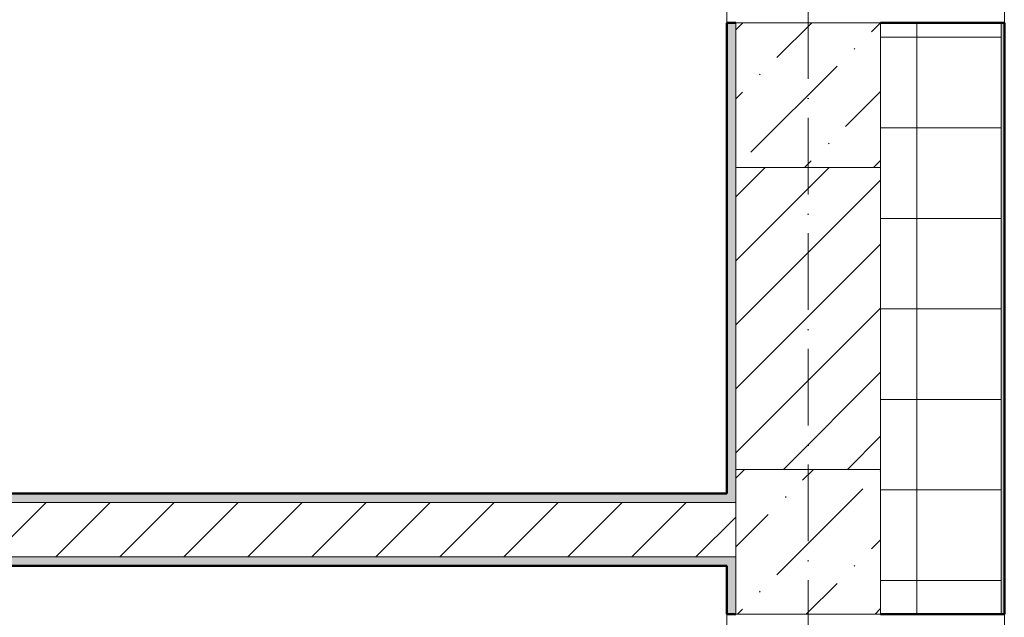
# Model space of a CAD drawing. Header units: millimetres. Extents: x -175722 to -110961, y 52375 to 104640.
# Tile 111 of 146: x -154599 to -154436, y 80359 to 80458. Entities that reach past the tile are written whole.
import ezdxf

# ---------------------------------------------------------------- set-up
doc = ezdxf.new("R2010")
doc.units = ezdxf.units.MM
doc.linetypes.add('Linia siatki', pattern=[19.05, 12.7, -3.175, 0, -3.175])
for name, color, linetype, lineweight in [('A-DETL-GENF', 92, 'Continuous', 5), ('A-GLAZ', 151, 'Continuous', 5), ('A-WALL', 113, 'Continuous', 5), ('A-WALL-PATT', 111, 'Continuous', 50), ('I-WALL', 2, 'Continuous', 5), ('S-COLS', 52, 'Continuous', 5), ('S-GRID', 1, 'Continuous', 5)]:
    doc.layers.add(name, color=color, linetype=linetype, lineweight=lineweight)
pattern_1 = [(37.5, (-124135.7194, 82209.6026), (-0.2031655, 6.2155416), [0.1676, -4.7356, 0.1676, -5.3162, -5.2419]), (37.5, (-124135.7194, 82209.6026), (-0.2031655, 6.2155416), [-10.3871, 0.1676, -5.0743]), (7.5, (-124135.719, 82209.603), (5.7089758, 9.103654), [0.1676, -2.4775, 0.1676, -4.2517, -1.6935]), (7.5, (-124135.719, 82209.603), (5.7089758, 9.103654), [-7.0645, 0.1676, -1.5259]), (327.5, (-124139.687, 82209.6026), (10.0456335, 0.0182419), [0.1676, -1.4453, 0.1676, -5.6388, -7.5806]), (327.5, (-124139.687, 82209.6026), (10.0456335, 0.0182419), [-7.4193, 0.1676, -7.413]), (317.5, (-124139.687, 82209.603), (9.697195, 2.831187), [0.1676, -0.6388, 0.1676, -3.6388, -4.3548]), (317.5, (-124139.687, 82209.603), (9.697195, 2.831187), [-4.6129, 0.1676, -4.1872])]
pattern_2 = [(45, (-124135.7194, 82209.603), (-5.3033009, 5.3033009), [])]

# ---------------------------------------------------------------- blocks, each defined once
blk = doc.blocks.new('Windows_Gealan_S9000_One-Piece-Window-Turn-Tilt - Windows_Gealan_S9000_One-Piece-Window-Turn-Tilt-2443781-PARTER')
at = {"layer": 'A-GLAZ'}
for p, q in [((780, 230), (-780, 230)), ((-780, -230), (780, -230))]:
    blk.add_line(p, q, dxfattribs=at)
blk = doc.blocks.new('SŁUP ŻELBETOWY O PRZEKROJU PROSTOKĄTNYM - 24x24-V9-PARTER')
at = {"layer": 'S-COLS'}
h = blk.add_hatch(dxfattribs=at)
h.set_pattern_fill('FP_19', color=1, style=0, pattern_type=2)
h.set_pattern_definition([(45, (261844.35, -34276.44), (42.768647, 156.8179), [201.613, -40.323, 1.676, -38.646])])
h.paths.add_polyline_path([(120, -120), (120, 120), (-120, 120), (-120, -120)])
at = {"layer": 'S-COLS', "color": 10, "lineweight": 18}
for p, q in [((120, 120), (-120, 120)), ((-120, 120), (-120, -120)), ((120, -120), (120, 120)), ((-120, -120), (120, -120))]:
    blk.add_line(p, q, dxfattribs=at)
blk = doc.blocks.new('SŁUP ŻELBETOWY O PRZEKROJU PROSTOKĄTNYM - 24x24-V10-PARTER')
at = {"layer": 'S-COLS'}
h = blk.add_hatch(dxfattribs=at)
h.set_pattern_fill('FP_20', color=1, style=0, pattern_type=2)
h.set_pattern_definition([(45, (261844.35, -33536.44), (42.768647, 156.8179), [201.613, -40.323, 1.676, -38.646])])
h.paths.add_polyline_path([(120, -120), (120, 120), (-120, 120), (-120, -120)])
at = {"layer": 'S-COLS', "color": 10, "lineweight": 18}
for p, q in [((120, 120), (-120, 120)), ((-120, 120), (-120, -120)), ((120, -120), (120, 120)), ((-120, -120), (120, -120))]:
    blk.add_line(p, q, dxfattribs=at)
blk = doc.blocks.new('1')
at = {"layer": 'A-WALL-PATT', "lineweight": 5}
h = blk.add_hatch(dxfattribs=at)
h.set_pattern_fill('FP_2', color=256, scale=0.1, style=0, pattern_type=2)
h.set_pattern_definition([(0, (-124135.72, 82209.603), (0, 15), []), (90, (-124135.72, 82209.603), (-15, 9e-16), [])])
h.paths.add_polyline_path([(-150288.15, 84737.75), (-150288.15, 84887.25), (-150308.15, 84887.25), (-150308.15, 84737.75), (-150301, 84737.75)])
h.paths.add_polyline_path([(-150308.15, 85043.25), (-150288.15, 85043.25), (-150288.15, 85141.25), (-150308.15, 85141.25), (-150308.15, 85067.25)])
h.paths.add_polyline_path([(-150301, 85297.25), (-150288.15, 85297.25), (-150288.15, 85395.25), (-150308.15, 85395.25), (-150308.15, 85297.25)])
h.paths.add_polyline_path([(-150308.15, 85551.25), (-150288.15, 85551.25), (-150288.15, 85649.25), (-150308.15, 85649.25), (-150308.15, 85567.1)])
h.paths.add_polyline_path([(-150308.15, 85805.25), (-150288.15, 85805.25), (-150288.15, 85903.25), (-150308.15, 85903.25), (-150308.15, 85900.34)])
h.paths.add_polyline_path([(-150288.15, 86059.25), (-150288.15, 86508.75), (-150308.15, 86508.75), (-150308.15, 86059.25), (-150301, 86059.25)])
h = blk.add_hatch(dxfattribs=at)
h.set_pattern_fill('FP_1', color=256, scale=0.1, style=0, pattern_type=2)
h.set_pattern_definition(pattern_1)
h.paths.add_polyline_path([(-150288.15, 84717.75), (-150287.65, 84717.75), (-150287.65, 84887.25), (-150288.15, 84887.25), (-150288.15, 84737.75)])
h.paths.add_polyline_path([(-150287.65, 85043.25), (-150287.65, 85141.25), (-150288.15, 85141.25), (-150288.15, 85043.25)])
h.paths.add_polyline_path([(-150287.65, 85297.25), (-150287.65, 85395.25), (-150288.15, 85395.25), (-150288.15, 85297.25)])
h.paths.add_polyline_path([(-150288.15, 85551.25), (-150287.65, 85551.25), (-150287.65, 85649.25), (-150288.15, 85649.25)])
h.paths.add_polyline_path([(-150287.65, 85805.25), (-150287.65, 85903.25), (-150288.15, 85903.25), (-150288.15, 85805.25)])
h.paths.add_polyline_path([(-150288.15, 86059.25), (-150287.65, 86059.25), (-150287.65, 86509.25), (-150288.15, 86509.25), (-150288.15, 86508.75)])
h = blk.add_hatch(dxfattribs=at)
h.set_pattern_fill('FP_1', color=256, scale=0.1, style=0, pattern_type=2)
h.set_pattern_definition(pattern_1)
h.paths.add_polyline_path([(-150332.15, 84763.25), (-150332.15, 84887.25), (-150333.65, 84887.25), (-150333.65, 84763.25)])
h.paths.add_polyline_path([(-150333.65, 85043.25), (-150332.15, 85043.25), (-150332.15, 85112.75), (-150333.65, 85112.75), (-150333.65, 85067.25)])
h.paths.add_polyline_path([(-150332.15, 85121.75), (-150332.15, 85141.25), (-150333.65, 85141.25), (-150333.65, 85121.75)])
h.paths.add_polyline_path([(-150333.65, 85297.25), (-150332.15, 85297.25), (-150332.15, 85395.25), (-150333.65, 85395.25)])
h.paths.add_polyline_path([(-150333.65, 85551.25), (-150332.15, 85551.25), (-150332.15, 85560.75), (-150333.65, 85560.75), (-150333.65, 85559.25)])
h.paths.add_polyline_path([(-150333.65, 85569.75), (-150332.15, 85569.75), (-150332.15, 85649.25), (-150333.65, 85649.25), (-150333.65, 85571.25)])
h.paths.add_polyline_path([(-150332.15, 85805.25), (-150332.15, 85843.25), (-150333.65, 85843.25), (-150333.65, 85805.25)])
h.paths.add_polyline_path([(-150332.15, 85854.75), (-150332.15, 85903.25), (-150333.65, 85903.25), (-150333.65, 85854.75)])
h.paths.add_polyline_path([(-150332.15, 86059.25), (-150332.15, 86126.25), (-150333.65, 86126.25), (-150333.65, 86059.25)])
h.paths.add_polyline_path([(-150332.15, 86153.25), (-150332.15, 86464.75), (-150333.65, 86464.75), (-150333.65, 86153.25)])
h = blk.add_hatch(dxfattribs=at)
h.set_pattern_fill('FP_3', color=256, scale=0.1, style=0, pattern_type=2)
h.set_pattern_definition(pattern_2)
h.paths.add_polyline_path([(-150332.15, 84761.75), (-150308.15, 84761.75), (-150308.15, 84863.25), (-150332.15, 84863.25), (-150332.15, 84763.25)])
h.paths.add_polyline_path([(-150316.44, 85067.25), (-150308.15, 85067.25), (-150308.15, 85117.25), (-150332.15, 85117.25), (-150332.15, 85067.25)])
h.paths.add_polyline_path([(-150308.15, 85297.25), (-150308.15, 85395.25), (-150332.15, 85395.25), (-150332.15, 85297.25)])
h.paths.add_polyline_path([(-150308.15, 85575.25), (-150308.15, 85625.25), (-150332.15, 85625.25), (-150332.15, 85575.25), (-150330.49, 85575.25)])
h.paths.add_polyline_path([(-150308.15, 85805.25), (-150308.15, 85903.25), (-150332.15, 85903.25), (-150332.15, 85805.25)])
h.paths.add_polyline_path([(-150316.39, 86082.75), (-150308.15, 86082.75), (-150308.15, 86464.75), (-150332.15, 86464.75), (-150332.15, 86082.75), (-150316.57, 86082.75)])
h = blk.add_hatch(dxfattribs=at)
h.set_pattern_fill('FP_1', color=256, scale=0.1, style=0, pattern_type=2)
h.set_pattern_definition(pattern_1)
h.paths.add_polyline_path([(-150333.65, 85569.75), (-150333.65, 85571.25), (-150771.65, 85571.25), (-150771.65, 85569.75), (-150424.53, 85569.75)])
h = blk.add_hatch(dxfattribs=at)
h.set_pattern_fill('FP_3', color=256, scale=0.1, style=0, pattern_type=2)
h.set_pattern_definition(pattern_2)
h.paths.add_polyline_path([(-150424.53, 85560.75), (-150332.15, 85560.75), (-150332.15, 85569.75), (-150773.15, 85569.75), (-150773.15, 85560.75), (-150548.05, 85560.75)])
h = blk.add_hatch(dxfattribs=at)
h.set_pattern_fill('FP_1', color=256, scale=0.1, style=0, pattern_type=2)
h.set_pattern_definition(pattern_1)
h.paths.add_polyline_path([(-150333.65, 85559.25), (-150333.65, 85560.75), (-150771.65, 85560.75), (-150771.65, 85559.25), (-150424.53, 85559.25)])
at = {"layer": 'A-WALL', "lineweight": 50}
for p, q in [((-150333.65, 85649.25), (-150333.65, 85571.25)), ((-150332.15, 85649.25), (-150333.65, 85649.25)), ((-150287.65, 85649.25), (-150308.15, 85649.25)), ((-150287.65, 85551.25), (-150287.65, 85649.25)), ((-150333.65, 85559.25), (-150333.65, 85551.25)), ((-150333.65, 85551.25), (-150332.15, 85551.25)), ((-150308.15, 85551.25), (-150287.65, 85551.25))]:
    blk.add_line(p, q, dxfattribs=at)
at = {"layer": 'A-WALL'}
for p, q in [((-150288.15, 85551.25), (-150288.15, 85649.25)), ((-150332.15, 85575.25), (-150332.15, 85625.25)), ((-150308.15, 85575.25), (-150308.15, 85625.25)), ((-150773.15, 85569.75), (-150332.15, 85569.75)), ((-150773.15, 85560.75), (-150332.15, 85560.75))]:
    blk.add_line(p, q, dxfattribs=at)
at = {"layer": 'I-WALL', "lineweight": 50}
for p, q in [((-150333.65, 85571.25), (-150771.65, 85571.25)), ((-150771.65, 85559.25), (-150333.65, 85559.25))]:
    blk.add_line(p, q, dxfattribs=at)
at = {"layer": 'S-GRID', "linetype": 'Linia siatki'}
blk.add_line((-150320.15, 84663.31), (-150320.15, 86612.42), dxfattribs=at)
at = {"layer": 'A-DETL-GENF', "xscale": 0.1, "yscale": 0.1, "zscale": 0.1, "rotation": 270}
for p in [(-150310.65, 85727.25), (-150310.65, 85473.25)]:
    blk.add_blockref('Windows_Gealan_S9000_One-Piece-Window-Turn-Tilt - Windows_Gealan_S9000_One-Piece-Window-Turn-Tilt-2443781-PARTER', p, dxfattribs=at)
at = {"layer": 'S-COLS', "color": 10, "lineweight": 18, "xscale": 0.1, "yscale": 0.1, "zscale": 0.1}
for name, p in [('SŁUP ŻELBETOWY O PRZEKROJU PROSTOKĄTNYM - 24x24-V9-PARTER', (-150320.15, 85637.25)), ('SŁUP ŻELBETOWY O PRZEKROJU PROSTOKĄTNYM - 24x24-V10-PARTER', (-150320.15, 85563.25))]:
    blk.add_blockref(name, p, dxfattribs=at)

msp = doc.modelspace()

# ---------------------------------------------------------------- block references
msp.add_blockref('1', (-4148.58187, -5192.22609))

doc.saveas('drawing.dxf')
